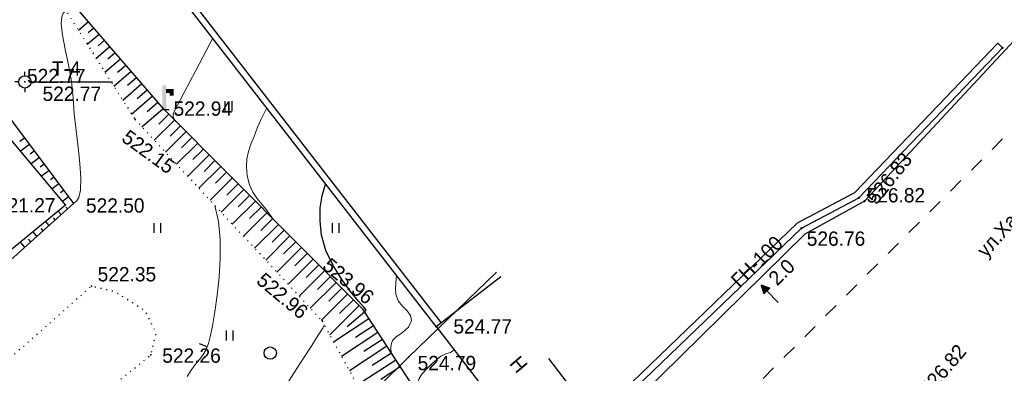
# Model space of a CAD drawing. Header units: millimetres. Extents: x 767170 to 66149698, y -983507 to 2493658.
# Tile 14 of 256: x 1458076 to 1518282, y -854204 to -832596. Entities that reach past the tile are written whole.
import ezdxf

# ---------------------------------------------------------------- set-up
doc = ezdxf.new("R2010")
doc.units = ezdxf.units.MM
for name, pattern in [('Д_ТРОТ_ТРУБА', [3, 1.5, -1.5]), ('ДОРОГИ_СТРОЯЩ', [9, 8, -1]), ('Контура низ откосов  Штриховая 0.1-0.5 - - - - - - -', [0.6, 0.1, -0.5])]:
    doc.linetypes.add(name, pattern=pattern)
for name, color, linetype in [('(003) Пункты', 7, 'Continuous'), ('(004) Точки рельефа', 7, 'Continuous'), ('(004a) Точки рельефа (отк.)', 7, 'Continuous'), ('(007) Здания', 7, 'Continuous'), ('(013) Газ', 30, 'ИК_Газопровод -------г--------'), ('(022) Возд. Линии', 7, 'Continuous'), ('(025) Дорога', 7, 'Continuous'), ('(028) Гидротехн.', 7, 'Continuous'), ('(031) Горизонтали', 42, 'Continuous'), ('(035) Откосы', 7, 'Continuous'), ('(036) Растительность', 7, 'Continuous'), ('(038) Деревья', 7, 'Continuous'), ('(039) Земля', 7, 'Continuous'), ('(040) Ограда', 7, 'Continuous'), ('V-NODE-TEXT', 11, 'Continuous')]:
    doc.layers.add(name, color=color, linetype=linetype)
for name, color, linetype, lineweight in [('(032) Горизонтали утолщенные', 32, 'Continuous', 30), ('(042) Бергштрих', 32, 'Continuous', 30), ('ВВГ 3х2.5', 5, 'Continuous', 40)]:
    doc.layers.add(name, color=color, linetype=linetype, lineweight=lineweight)
doc.styles.add('BM-431', font='txt')
doc.styles.add('D-431', font='txt')
doc.styles.add('P-131', font='txt')
doc.styles.add('S', font='txtwr', dxfattribs={"oblique": 15})
doc.styles.get("Standard").update_dxf_attribs({"font": 'isocpeui.ttf'})
doc.linetypes.add('GAZ_VOZDUSH', pattern='A,1,-2,["~",Standard,S=3,R=0,X=-1.5,Y=-1.5],-1,10', length=14)
doc.linetypes.add('ИК_Газопровод -------г--------', pattern='A,9,-0.6,["Г",Standard,S=1.2,R=0,X=0,Y=-0.6],-1.2', length=10.8)
doc.linetypes.add('ОГРАДА_БЕТ', pattern='A,4,["|",Standard,S=0.8,R=0,X=0,Y=-0.8],4', length=8)

# ---------------------------------------------------------------- blocks, each defined once
blk = doc.blocks.new('d')
at = {"layer": '(038) Деревья'}
blk.add_ellipse((0, 0), major_axis=(0.265, 0.265), ratio=1, start_param=5.497787, end_param=11.780972, dxfattribs=at)
blk = doc.blocks.new('I04010')
for p, q in [((-0.412273, 0.007146), (-0.412273, 1.207146)), ((0.387727, 1.207146), (0.387727, 0.007146))]:
    blk.add_line(p, q)
blk = doc.blocks.new('I03040-flat-3-flat-1')
at = {"layer": '(028) Гидротехн.'}
blk.add_line((0, 0), (0.4, 0), dxfattribs=at)
for points in [[(-0.025, -0.005), (0.225, -0.005), (-0.025, 1.475), (0.225, 1.475)], [(0.2, 1.26), (0.2, 1.01), (0.68, 1.26), (0.43, 1.01)], [(0.68, 1.26), (0.43, 1.01), (0.68, 0.845), (0.43, 0.845)]]:
    blk.add_trace(points, dxfattribs=at)
at = {"color": 4, "style": 'S', "oblique": 15}
blk.add_attdef('Z', (0.982, -0.055), '', height=1, dxfattribs=at)
blk = doc.blocks.new('I00050-flat-3-flat-1')
at = {"layer": '(003) Пункты'}
for p, q in [((0, 0.367), (0, 0.617)), ((0, -0.015), (0, 0.015)), ((-0.375, -0.008), (-0.625, -0.008)), ((0, -0.383), (0, -0.633)), ((0.375, -0.008), (0.625, -0.008))]:
    blk.add_line(p, q, dxfattribs=at)
blk.add_circle((0, -0.008), 0.375, dxfattribs=at)
at = {"layer": '(003) Пункты', "style": 'S', "oblique": 15}
blk.add_attdef('N', (-1.898, -0.339), '', height=1, dxfattribs=at)
at = {"color": 4, "style": 'S', "oblique": 15}
for tag, p in [('C', (0.724, 0.085)), ('Z', (0.789, -1.11))]:
    blk.add_attdef(tag, p, '', height=1, dxfattribs=at)
blk = doc.blocks.new('wef-flat-10')
at = {"layer": '(025) Дорога', "linetype": 'Д_ТРОТ_ТРУБА'}
blk.add_hatch(color=0, dxfattribs=at).paths.add_polyline_path([(-1754815.989, -1398303.214), (-1754815.633, -1398302.864), (-1754816.161, -1398302.682)])
at = {"layer": '(022) Возд. Линии', "color": 0}
for points in [[(-1754816.161, -1398302.682), (-1754815.989, -1398303.214)], [(-1754815.11, -1398303.752), (-1754815.811, -1398303.039)]]:
    blk.add_lwpolyline(points, dxfattribs=at)
at = {"layer": '(025) Дорога', "color": 0, "linetype": 'Д_ТРОТ_ТРУБА'}
blk.add_lwpolyline([(-1754815.989, -1398303.214), (-1754815.633, -1398302.864), (-1754816.161, -1398302.682), (-1754815.989, -1398303.214)], close=True, dxfattribs=at)
blk.add_lwpolyline([(-1754815.989, -1398303.214), (-1754815.633, -1398302.864)], dxfattribs=at)
blk = doc.blocks.new('A$C27c3a978')
at = {"layer": '(003) Пункты', "ltscale": 600}
blk.add_line((-53757, -130853), (-49021, -130853), dxfattribs=at)
at = {"layer": '(004) Точки рельефа', "color": 7, "linetype": 'ByBlock', "lineweight": -2}
for p in [(5395, -128765), (-54382, -130845), (-45867, -132544), (-51911, -138355), (-51417, -138282), (-3386, -137927), (-6904, -139787), (-50316, -143338), (-33725, -144734), (-36211, -145453), (-29240, -145789), (-46687, -147525), (-30935, -147677)]:
    blk.add_point(p, dxfattribs=at)
at = {"layer": '(004) Точки рельефа', "color": 7, "linetype": 'ByBlock'}
blk.add_point((-47647, -133151), dxfattribs=at)
at = {"layer": '(004a) Точки рельефа (отк.)', "color": 7, "linetype": 'ByBlock', "lineweight": -2}
blk.add_point((-3045, -138132), dxfattribs=at)
at = {"layer": '(007) Здания', "ltscale": 600}
for points in [[(-29240, -145789), (-25278, -142739)], [(-29240, -145789), (-23849, -152792), (-22634, -154240)], [(-22634, -154240), (-19320, -151729), (-22340, -147744)]]:
    blk.add_lwpolyline(points, dxfattribs=at)
at = {"layer": '(013) Газ', "linetype": 'GAZ_VOZDUSH', "ltscale": 600, "flags": 128}
for points in [[(142989, 92800), (142835, 91853), (139404, 84476), (134266, 81665), (119792, 48158), (108774, 18170), (103677, 7863), (86151, -26743), (56759, -57253), (60032, -64630), (36543, -85231), (37778, -89927), (35802, -96445), (-3045, -138132), (-6698, -140156), (-18067, -151331), (-26004, -155340), (-70604, -193697), (-73004, -195976)], [(-25551, -142481), (-30935, -147677), (-53176, -169642), (-80773, -196015), (-83999, -199363), (-80961, -202764), (-82085, -203813)]]:
    blk.add_lwpolyline(points, dxfattribs=at)
at = {"layer": '(025) Дорога', "linetype": 'Д_ТРОТ_ТРУБА', "ltscale": 600, "flags": 128}
blk.add_lwpolyline([(154765, 81195), (139871, 52430), (129502, 32489), (121333, 16940), (108158, -4549), (103577, -11729), (92658, -35606), (76167, -60581), (64059, -74842), (44926, -94693), (25805, -113938), (11475, -128266), (-17195, -156913), (-37287, -176879), (-52070, -191955), (-69147, -209171), (-72130, -212147)], dxfattribs=at)
at = {"layer": '(031) Горизонтали', "color": 42, "linetype": 'Continuous', "lineweight": 0, "ltscale": 600}
for points in [[(-51865, -126510), (-51865, -126510), (-51933, -126544), (-52040, -126644), (-52137, -126870), (-52167, -127298), (-52084, -128003), (-51916, -128856), (-51717, -129812), (-51542, -130825), (-51444, -131851), (-51374, -132796), (-51258, -133813), (-51129, -134844), (-51019, -135834), (-50962, -136726), (-50989, -137465), (-51094, -137907), (-51232, -138133), (-51356, -138227), (-51428, -138255), (-51437, -138256)], [(-45154, -133261), (-45154, -133261), (-45260, -133123), (-45323, -132978), (-45315, -132819), (-45255, -132658), (-45093, -132345), (-44648, -131500), (-43957, -130191), (-43057, -128490), (-42895, -128184)], [(-39208, -139230), (-39208, -139230), (-39572, -138728), (-39906, -138319), (-40202, -137953), (-40451, -137578), (-40648, -137142), (-40785, -136593), (-40842, -136027), (-40816, -135545), (-40721, -135105), (-40569, -134664), (-40376, -134179), (-40155, -133606), (-39935, -133122), (-39596, -132438)], [(-44460, -148845), (-44218, -148462), (-43951, -148091), (-43716, -147804), (-43510, -147539), (-43327, -147234), (-43166, -146829), (-43058, -146421), (-42917, -145762), (-42765, -144901), (-42621, -143891), (-42508, -142783), (-42445, -141629), (-42454, -140479), (-42555, -139385), (-42770, -138398)], [(-31987, -147394), (-32006, -147118), (-31994, -146895), (-31911, -146648), (-31683, -146421), (-31303, -146156), (-30937, -145834), (-30744, -145435), (-30807, -145115), (-31018, -144834), (-31295, -144552), (-31553, -144228), (-31709, -143823), (-31725, -143451), (-31687, -142868), (-31663, -142666)], [(-48603, -164587), (-48590, -164576), (-48423, -164330), (-47971, -163659), (-47285, -162639), (-46418, -161348), (-45419, -159860), (-44341, -158254), (-43236, -156606), (-42154, -154991), (-41148, -153487), (-40268, -152170), (-39567, -151118), (-39095, -150405), (-38501, -149500), (-37906, -148590), (-37342, -147726), (-36844, -146957), (-36445, -146333), (-36178, -145904), (-36077, -145720), (-36080, -145693)], [(-30375, -149860), (-30375, -149860), (-30398, -149530), (-30384, -149263), (-30284, -148967), (-30114, -148717), (-29835, -148407), (-29508, -148087), (-29191, -147804), (-28945, -147608), (-28641, -147460), (-28371, -147377), (-28142, -147216)]]:
    blk.add_lwpolyline(points, dxfattribs=at)
at = {"layer": '(032) Горизонтали утолщенные', "color": 32, "linetype": 'Continuous', "lineweight": 30, "ltscale": 600}
blk.add_lwpolyline([(-33599, -144927), (-33594, -144873), (-33552, -144834), (-33510, -144785), (-33642, -144641), (-33988, -144251), (-34472, -143662), (-35016, -142917), (-35545, -142064), (-35981, -141145), (-36247, -140208), (-36341, -139335), (-36322, -138553), (-36205, -137821), (-36005, -137096), (-35998, -137077)], dxfattribs=at)
at = {"layer": '(035) Откосы', "ltscale": 600}
for p, q in [((-51113, -127694), (-50503, -127167)), ((-50509, -127833), (-50176, -127546)), ((-50572, -128547), (-49850, -127925)), ((-50030, -129400), (-49197, -128682)), ((-49912, -128638), (-49523, -128303)), ((-49488, -130253), (-48544, -129439)), ((-49315, -129444), (-48870, -129061)), ((-48717, -130249), (-48218, -129818)), ((-48946, -131106), (-47891, -130197)), ((-48120, -131054), (-47565, -130575)), ((-48404, -131959), (-47238, -130954)), ((-47863, -132812), (-46585, -131711)), ((-47523, -131859), (-46912, -131333)), ((-46918, -132658), (-46259, -132090)), ((-47237, -133593), (-45933, -132468)), ((-46199, -133439), (-45585, -132828)), ((-46472, -134416), (-45232, -133182)), ((-45505, -134159), (-44880, -133536)), ((-45790, -135149), (-44527, -133890)), ((-44812, -134880), (-44174, -134244)), ((-54410, -134278), (-54693, -134490)), ((-54111, -134679), (-54654, -135084)), ((-45109, -135882), (-43821, -134599)), ((-53812, -135079), (-54072, -135274)), ((-44428, -136614), (-43116, -135307)), ((-44118, -135600), (-43468, -134953)), ((-53512, -135480), (-54010, -135852)), ((-53213, -135880), (-53451, -136058)), ((-43747, -137347), (-42410, -136015)), ((-43425, -136321), (-42763, -135661)), ((-52914, -136280), (-53367, -136619)), ((-42732, -137041), (-42057, -136370)), ((-52614, -136681), (-52830, -136842)), ((-52315, -137081), (-52724, -137386)), ((-43066, -138080), (-41704, -136724)), ((-42038, -137762), (-41352, -137078)), ((-52016, -137482), (-52209, -137626)), ((-42385, -138813), (-40999, -137432)), ((-41345, -138483), (-40646, -137786)), ((-51717, -137882), (-52080, -138154)), ((-41703, -139545), (-40293, -138140)), ((-52161, -138950), (-52363, -138726)), ((-51789, -138616), (-51883, -138512)), ((-41022, -140278), (-39588, -138849)), ((-40652, -139203), (-39940, -138495)), ((-52905, -139618), (-53136, -139361)), ((-52533, -139284), (-52641, -139164)), ((-40341, -141011), (-38882, -139557)), ((-39958, -139924), (-39235, -139203)), ((-53649, -140286), (-53910, -139996)), ((-53277, -139952), (-53400, -139815)), ((-39660, -141743), (-38176, -140266)), ((-39265, -140644), (-38529, -139911)), ((-54393, -140954), (-54683, -140631)), ((-54021, -140620), (-54159, -140467)), ((-38571, -141365), (-37823, -140620)), ((-38979, -142476), (-37471, -140974)), ((-37878, -142085), (-37118, -141328)), ((-38298, -143209), (-36765, -141682)), ((-37185, -142806), (-36412, -142037)), ((-37616, -143942), (-36059, -142391)), ((-36935, -144674), (-35354, -143099)), ((-36491, -143527), (-35707, -142745)), ((-36254, -145407), (-34648, -143808)), ((-35798, -144247), (-35001, -143453)), ((-35144, -145007), (-34295, -144162)), ((-35742, -146308), (-33943, -144516)), ((-34686, -145789), (-33620, -144895)), ((-35511, -146728), (-33347, -145313)), ((-35029, -147607), (-32800, -146150)), ((-34172, -146450), (-33073, -145732)), ((-33657, -147308), (-32526, -146569)), ((-34546, -148486), (-32253, -146987)), ((-33142, -148166), (-31979, -147406)), ((-34063, -149365), (-31706, -147824)), ((-32627, -149024), (-31432, -148243))]:
    blk.add_line(p, q, dxfattribs=at)
at = {"layer": '(035) Откосы', "linetype": 'Контура низ откосов  Штриховая 0.1-0.5 - - - - - - -', "ltscale": 600}
blk.add_lwpolyline([(-54093, -123002), (-47647, -133151), (-36211, -145453), (-32291, -152591), (-32466, -152919), (-33301, -153748), (-48739, -164684), (-62240, -174197), (-70210, -183372), (-80629, -194961)], dxfattribs=at)
at = {"layer": '(035) Откосы', "ltscale": 600}
for points in [[(-78236, -197904), (-65471, -186937), (-60628, -179556), (-43063, -167921), (-28364, -154352), (-28047, -153988), (-27988, -153511), (-33725, -144734), (-45867, -132544), (-54093, -123002)], [(-51417, -138282), (-70488, -155405), (-79016, -145152), (-58762, -128456), (-51417, -138282)], [(-51911, -138355), (-59439, -129376), (-77490, -144387), (-69474, -152773), (-51911, -138355)]]:
    blk.add_lwpolyline(points, dxfattribs=at)
at = {"layer": '(039) Земля', "linetype": 'Контура низ откосов  Штриховая 0.1-0.5 - - - - - - -', "ltscale": 600, "flags": 128}
blk.add_lwpolyline([(-65563, -157262), (-65032, -159140), (-63920, -159930), (-63094, -160323), (-49729, -149985), (-47143, -147905), (-46687, -147525), (-46356, -146185), (-47025, -144848), (-48871, -143673), (-50316, -143338), (-65347, -156609), (-65563, -157262)], dxfattribs=at)
at = {"layer": '(040) Ограда', "linetype": 'ОГРАДА_БЕТ', "ltscale": 600, "flags": 128}
for points in [[(-29240, -145789), (-54559, -113144), (-33706, -94413), (-33439, -94711), (-33141, -94444)], [(-19563, -151408), (-18949, -150823), (-7141, -139460), (-3630, -137604), (5106, -128489)]]:
    blk.add_lwpolyline(points, dxfattribs=at)
at = {"layer": '(040) Ограда', "ltscale": 600, "flags": 128}
for points in [[(-28924, -145544), (-54015, -113193), (-33737, -94978), (-33469, -95276), (-32874, -94741)], [(-19320, -151729), (-18672, -151112), (-6904, -139787), (-3386, -137927), (5395, -128765)]]:
    blk.add_lwpolyline(points, dxfattribs=at)
at = {"layer": '(040) Ограда', "ltscale": 600}
blk.add_lwpolyline([(5106, -128489), (5395, -128765)], dxfattribs=at)
at = {"layer": '(042) Бергштрих', "color": 32, "linetype": 'Continuous', "lineweight": 30, "ltscale": 600}
blk.add_line((-43247, -147032), (-43711, -146847), dxfattribs=at)
at = {"layer": '(022) Возд. Линии', "xscale": 1000, "yscale": 1000, "zscale": 1000}
for name, p in [('I00050-flat-3-flat-1', (-54382, -130845)), ('I03040-flat-3-flat-1', (-45967, -132539)), ('wef-flat-10', (1754806792, 1398159416))]:
    blk.add_blockref(name, p, dxfattribs=at)
at = {"layer": '(036) Растительность', "linetype": 'Continuous', "xscale": 500, "yscale": 500, "zscale": 500}
for p in [(-41928, -132640), (-46279, -140083), (-35376, -140083), (-41860, -146647)]:
    blk.add_blockref('I04010', p, dxfattribs=at)
at = {"layer": '(038) Деревья', "linetype": 'Continuous', "xscale": 1000, "yscale": 1000, "zscale": 1000}
blk.add_blockref('d', (-39382, -147418), dxfattribs=at)
at = {"layer": '(003) Пункты', "style": 'D-431'}
for s, p in [('T-4', (-52741, -130477)), ('522.77', (-53307, -132012))]:
    blk.add_text(s, height=875, dxfattribs=at).set_placement(p)
at = {"layer": '(004) Точки рельефа', "linetype": 'ByBlock', "char_height": 875, "attachment_point": 4, "style": 'D-431'}
for s, insert in [('522.94', (-45297, -132488)), ('521.27', (-56095, -138396)), ('522.50', (-50651, -138409)), ('526.76', (-6579, -140434)), ('522.35', (-49938, -142609)), ('524.77', (-28184, -145797)), ('522.26', (-45987, -147583)), ('524.79', (-30373, -148037))]:
    blk.add_mtext(s, dxfattribs=dict(at, insert=insert))
for s, insert, rotation in [('522.15', (-48284, -134073), 324.02084), ('526.83', (-2650, -138137), 51.22379), ('523.96', (-35978, -141879), 320.17043), ('522.96', (-40015, -142775), 320.17043)]:
    blk.add_mtext(s, dxfattribs=dict(at, insert=insert, rotation=rotation))
at = {"layer": '(004a) Точки рельефа (отк.)', "linetype": 'ByBlock', "char_height": 875, "attachment_point": 4, "style": 'D-431'}
for s, insert in [('522.77', (-54257, -130495)), ('526.82', (-2920, -137782))]:
    blk.add_mtext(s, dxfattribs=dict(at, insert=insert))
at = {"layer": '(007) Здания', "style": 'P-131'}
blk.add_text('Н', height=880, rotation=310.46154, dxfattribs=at).set_placement((-24807, -148079))
at = {"layer": '(013) Газ', "color": 0, "linetype": 'Continuous', "style": 'BM-431'}
for s, p in [('ГН-100', (-10687, -143479)), ('2.0', (-8387, -143355))]:
    blk.add_text(s, height=875, rotation=44.50884, dxfattribs=at).set_placement(p)
blk = doc.blocks.new('asdaw1234141')
at = {"layer": '(004) Точки рельефа', "color": 7, "linetype": 'ByBlock', "lineweight": -2}
for p in [(17110, -5715), (8329, -14877), (4811, -16737), (-17525, -22739)]:
    blk.add_point(p, dxfattribs=at)
at = {"layer": '(004a) Точки рельефа (отк.)', "color": 7, "linetype": 'ByBlock', "lineweight": -2}
blk.add_point((8670, -15082), dxfattribs=at)
at = {"layer": '(007) Здания', "ltscale": 600}
for points in [[(-17525, -22739), (-13563, -19689)], [(-17525, -22739), (-12134, -29742), (-10919, -31190)], [(-10919, -31190), (-7605, -28679), (-10625, -24694)]]:
    blk.add_lwpolyline(points, dxfattribs=at)
at = {"layer": '(013) Газ', "linetype": 'GAZ_VOZDUSH', "ltscale": 600, "flags": 128}
blk.add_lwpolyline([(-13836, -19430), (-19220, -24627), (-41461, -46592), (-69057, -72965), (-72284, -76313), (-69246, -79714), (-70369, -80762)], dxfattribs=at)
at = {"layer": '(031) Горизонтали', "color": 42, "linetype": 'Continuous', "lineweight": 0, "ltscale": 600}
for points in [[(-36887, -41537), (-36874, -41526), (-36708, -41280), (-36256, -40609), (-35570, -39589), (-34702, -38297), (-33704, -36810), (-32626, -35204), (-31521, -33555), (-30439, -31941), (-29433, -30437), (-28553, -29120), (-27852, -28067), (-27380, -27355), (-26786, -26450), (-26190, -25540), (-25627, -24676), (-25129, -23906), (-24730, -23283), (-24463, -22854), (-24362, -22670), (-24364, -22643)], [(-18659, -26810), (-18659, -26810), (-18683, -26480), (-18669, -26212), (-18569, -25917), (-18398, -25667), (-18120, -25357), (-17792, -25037), (-17476, -24754), (-17230, -24558), (-16926, -24410), (-16655, -24327), (-16427, -24166)]]:
    blk.add_lwpolyline(points, dxfattribs=at)
at = {"layer": '(040) Ограда', "linetype": 'ОГРАДА_БЕТ', "ltscale": 600, "flags": 128}
blk.add_lwpolyline([(-7848, -28358), (-7234, -27773), (4574, -16410), (8085, -14554), (16821, -5438)], dxfattribs=at)
at = {"layer": '(040) Ограда', "ltscale": 600, "flags": 128}
blk.add_lwpolyline([(-7605, -28679), (-6957, -28062), (4811, -16737), (8329, -14877), (17110, -5715)], dxfattribs=at)
at = {"layer": '(040) Ограда', "ltscale": 600}
blk.add_lwpolyline([(16821, -5438), (17110, -5715)], dxfattribs=at)
at = {"layer": '(022) Возд. Линии', "xscale": 1000, "yscale": 1000, "zscale": 1000}
blk.add_blockref('wef-flat-10', (1754818507, 1398282467), dxfattribs=at)
at = {"layer": '(004) Точки рельефа', "linetype": 'ByBlock', "insert": (9065, -15087), "char_height": 875, "attachment_point": 4, "rotation": 51.22379, "style": 'D-431'}
blk.add_mtext('526.83', dxfattribs=at)
at = {"layer": '(004) Точки рельефа', "linetype": 'ByBlock', "char_height": 875, "attachment_point": 4, "style": 'D-431'}
for s, insert in [('526.76', (5137, -17384)), ('524.77', (-16469, -22747)), ('524.79', (-18657, -24986))]:
    blk.add_mtext(s, dxfattribs=dict(at, insert=insert))
at = {"layer": '(004a) Точки рельефа (отк.)', "linetype": 'ByBlock', "insert": (8795, -14732), "char_height": 875, "attachment_point": 4, "style": 'D-431'}
blk.add_mtext('526.82', dxfattribs=at)
at = {"layer": '(007) Здания', "style": 'P-131'}
blk.add_text('Н', height=880, rotation=310.46154, dxfattribs=at).set_placement((-13092, -25029))
at = {"layer": '(013) Газ', "color": 0, "linetype": 'Continuous', "style": 'BM-431'}
for s, p in [('ГН-100', (1028, -20429)), ('2.0', (3329, -20305))]:
    blk.add_text(s, height=875, rotation=44.50884, dxfattribs=at).set_placement(p)
at = {"layer": '(025) Дорога', "linetype": 'ДОРОГИ_СТРОЯЩ', "style": 'BM-431'}
blk.add_text('ул.Хакикат', height=875, rotation=48.15246, dxfattribs=at).set_placement((16104, -18588))
at = {"color": 4, "oblique": 15}
for p in [(7915, -43169, 526510), (-14957, -65237, 525926), (-30354, -80716, 525694), (-52139, -102428, 524466)]:
    blk.add_attdef('Z', p, '', height=1000, rotation=4.80216, dxfattribs=at)
at = {"layer": 'V-NODE-TEXT', "color": 7, "linetype": 'ByBlock', "insert": (12309, -26755, 526815), "char_height": 875, "attachment_point": 4, "rotation": 49.50431, "style": 'D-431'}
blk.add_mtext('{\\fD431|b0|i0|c0|p34;526.82}', dxfattribs=at)

msp = doc.modelspace()

# ---------------------------------------------------------------- block references
msp.add_blockref('A$C27c3a978', (1512780.29, -705547.05))

# ---------------------------------------------------------------- next in the draw order: block references
at = {"layer": 'ВВГ 3х2.5', "color": 1, "lineweight": 40}
msp.add_blockref('asdaw1234141', (1501065.05, -828597.37), dxfattribs=at)

doc.saveas('drawing.dxf')
